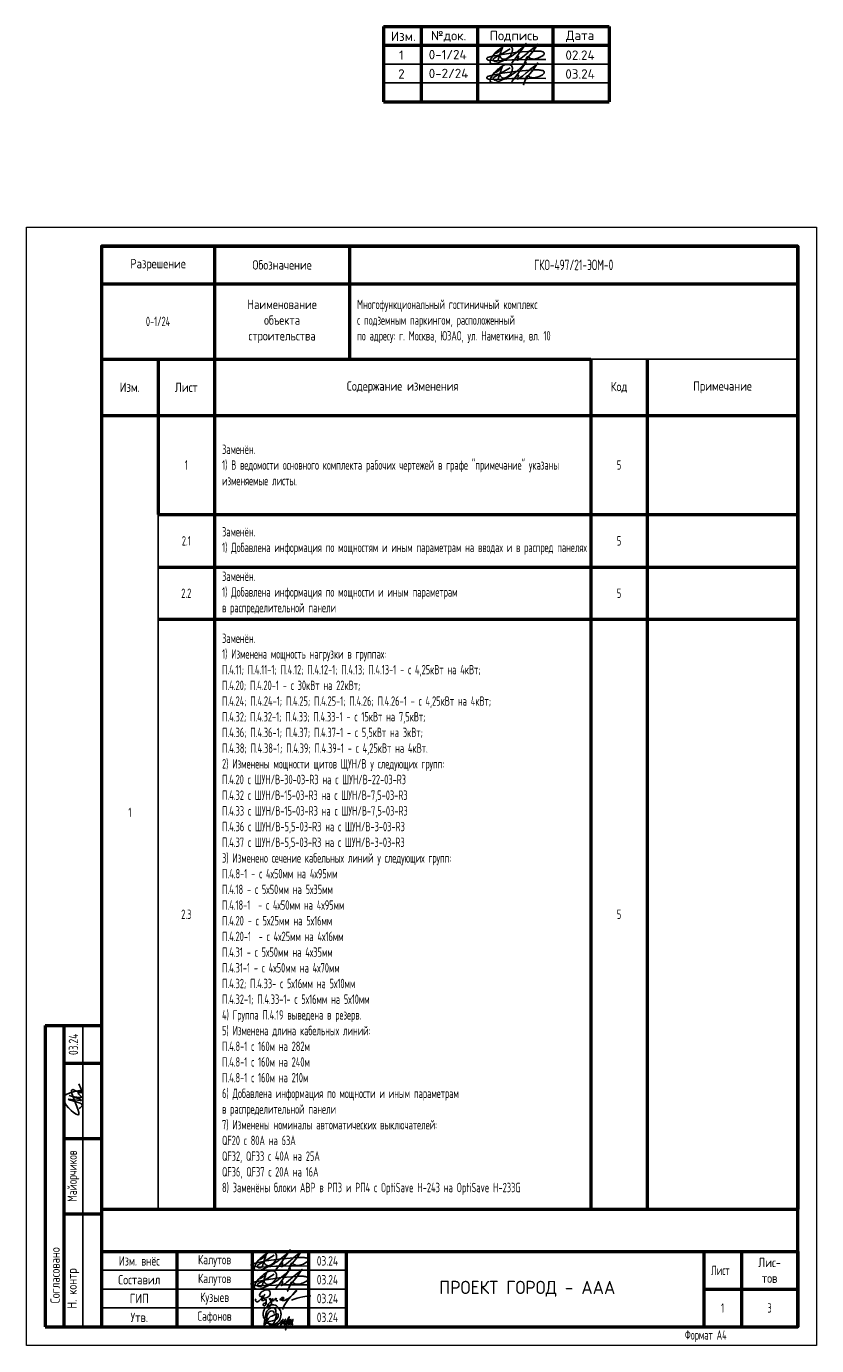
# Model space of a CAD drawing. Header units: millimetres. Extents: x -101899 to 582947, y -77476 to 345289.
# Tile 66 of 100: x 3782 to 24782, y 193483 to 228517. Entities that reach past the tile are written whole.
import ezdxf

# ---------------------------------------------------------------- set-up
doc = ezdxf.new("R2010")
doc.units = ezdxf.units.MM
doc.layers.add('pecat', color=7, linetype='Continuous')
doc.layers.add('ФОРМАТ', color=7, linetype='Continuous', lineweight=18)
doc.styles.add('$_Electrical_gost', font='cs_gost2304.shx', dxfattribs={"width": 0.8})
doc.styles.get("Standard").update_dxf_attribs({"font": 'arial.ttf'})

# ---------------------------------------------------------------- blocks, each defined once
blk = doc.blocks.new('*T383')
at = {"color": 0, "linetype": 'ByBlock', "lineweight": 50, "transparency": 16777216}
for p, q in [((0, 0), (18500, 0)), ((0, 0), (0, -25579)), ((3000, 0), (3000, -25579)), ((6590, 0), (6590, -3000)), ((18500, 0), (18500, -25579)), ((0, -1000), (18500, -1000)), ((0, -3000), (13000, -3000)), ((1500, -3000), (1500, -7128)), ((13000, -3000), (13000, -25579)), ((14500, -3000), (14500, -25579)), ((0, -4500), (18500, -4500)), ((1500, -7128), (18500, -7128)), ((1500, -8529), (18500, -8529)), ((1500, -9912), (18500, -9912)), ((0, -25579), (18500, -25579))]:
    blk.add_line(p, q, dxfattribs=at)
at = {"color": 0, "linetype": 'ByBlock', "lineweight": -2, "transparency": 16777216}
for p, q in [((13000, -3000), (18500, -3000)), ((1500, -7128), (1500, -25579))]:
    blk.add_line(p, q, dxfattribs=at)
at = {"color": 0, "transparency": 16777216, "char_height": 250, "style": '$_Electrical_gost'}
for s, insert, width, attachment_point in [('\\A1;{\\W1;\\C256;Обозначение}', (4795, -500), 3289.74, 5), ('{\\H1.125x;\\C256;ГКО-497/21-ЭОМ-0}', (12545, -500), 11610.26, 5), ('\\A1;{\\W1;\\C256;Разрешение}', (1500, -500), 2700, 5), ('\\A1;{\\W1;\\C256;Наименование \\Pобъекта\\Pстроительства}', (4795, -2000), 3189.74, 5), ('{\\C256;Многофункциональный гостиничный комплекс\\Pс подземным паркингом, расположенный\\Pпо адресу: г. Москва, ЮЗАО, ул. Наметкина, вл. 10}', (6790, -2000), 11510.26, 4), ('0-1/24', (1500, -2000), 2800, 5), ('{\\W1;Изм.}', (750, -3750), 1300, 5), ('{\\W1;Лист}', (2250, -3750), 1300, 5), ('\\A1;{\\W1;\\C256;Содержание изменения}', (8000, -3750), 9600, 5), ('{\\W1;Код}', (13750, -3750), 1100, 5), ('{\\W1;Примечание}', (16500, -3750), 3600, 5), ('Заменён.\\P1) В ведомости основного комплекта рабочих чертежей в графе "примечание" указаны изменяемые листы.', (3200, -5814), 9600, 4), ('1', (2250, -5814), 1300, 5), ('5', (13750, -5814), 1100, 5), ('Заменён.\\P1) Добавлена информация по мощностям и иным параметрам на вводах и в распред панелях', (3200, -7828), 9600, 4), ('2.1', (2250, -7828), 1300, 5), ('5', (13750, -7828), 1100, 5), ('Заменён.\\P1) Добавлена информация по мощности и иным параметрам\\Pв распределительной панели', (3200, -9220), 9600, 4), ('2.2', (2250, -9220), 1300, 5), ('Заменён.\\P1) Изменена мощность нагрузки в группах: \\PП.4.11; П.4.11-1; П.4.12; П.4.12-1; П.4.13; П.4.13-1 - с 4,25кВт на 4кВт; \\PП.4.20; П.4.20-1 - с 30кВт на 22кВт; \\PП.4.24; П.4.24-1; П.4.25; П.4.25-1; П.4.26; П.4.26-1 - с 4,25кВт на 4кВт; \\PП.4.32; П.4.32-1; П.4.33; П.4.33-1 - с 15кВт на 7,5кВт;  \\PП.4.36; П.4.36-1; П.4.37; П.4.37-1 - с 5,5кВт на 3кВт;   \\PП.4.38; П.4.38-1; П.4.39; П.4.39-1 - с 4,25кВт на 4кВт.  \\P2) Изменены мощности щитов ЩУН/В у следующих групп: \\PП.4.20 с ШУН/В-30-03-R3 на с ШУН/В-22-03-R3\\PП.4.32 с ШУН/В-15-03-R3 на с ШУН/В-7,5-03-R3 \\PП.4.33 с ШУН/В-15-03-R3 на с ШУН/В-7,5-03-R3\\PП.4.36 с ШУН/В-5,5-03-R3 на с ШУН/В-3-03-R3 \\PП.4.37 с ШУН/В-5,5-03-R3 на с ШУН/В-3-03-R3 \\P3) Изменено сечение кабельных линий у следующих групп: \\PП.4.8-1 - с 4х50мм на 4х95мм\\PП.4.18 - с 5х50мм на 5х35мм\\PП.4.18-1  - с 4х50мм на 4х95мм\\PП.4.20 - с 5х25мм на 5х16мм\\PП.4.20-1  - с 4х25мм на 4х16мм\\PП.4.31 - с 5х50мм на 4х35мм\\PП.4.31-1 - с 4х50мм на 4х70мм\\PП.4.32; П.4.33- с 5х16мм на 5х10мм\\PП.4.32-1; П.4.33-1- с 5х16мм на 5х10мм\\P4) Группа П.4.19 выведена в резерв.\\P5) Изменена длина кабельных линий:\\PП.4.8-1 с 160м на 282м\\PП.4.8-1 с 160м на 240м\\PП.4.8-1 с 160м на 210м\\P6) Добавлена информация по мощности и иным параметрам\\Pв распределительной панели\\P7) Изменены номиналы автоматических выключателей:\\PQF20 с 80А на 63А\\PQF32, QF33 с 40А на 25А\\PQF36, QF37 с 20А на 16А\\P8) Заменёны блоки АВР в РП3 и РП4 с {\\W0.7;\\C256;OptiSave Н-243 на OptiSave Н-233G}', (3200, -17746), 9600, 4), ('5', (13750, -9220), 1100, 5), ('1', (750, -15040), 1300, 5), ('2.3', (2250, -17746), 1300, 5), ('5', (13750, -17746), 1100, 5)]:
    blk.add_mtext(s, dxfattribs=dict(at, insert=insert, width=width, attachment_point=attachment_point))
blk = doc.blocks.new('*T384')
at = {"color": 0, "linetype": 'ByBlock', "lineweight": 50, "transparency": 16777216}
for p, q in [((0, 0), (18500, 0)), ((0, 0), (0, -2000)), ((2000, 0), (2000, -2000)), ((4000, 0), (4000, -2000)), ((5500, 0), (5500, -2000)), ((6500, 0), (6500, -2000)), ((16000, 0), (16000, -2000)), ((17000, 0), (17000, -2000)), ((18500, 0), (18500, -2000)), ((16000, -1000), (18500, -1000)), ((4000, -2000), (5500, -2000)), ((6500, -2000), (18500, -2000))]:
    blk.add_line(p, q, dxfattribs=at)
at = {"color": 0, "linetype": 'ByBlock', "lineweight": -2, "transparency": 16777216}
for p, q in [((0, -500), (6500, -500)), ((0, -1000), (6500, -1000)), ((0, -1500), (6500, -1500)), ((0, -2000), (4000, -2000)), ((5500, -2000), (6500, -2000))]:
    blk.add_line(p, q, dxfattribs=at)
at = {"color": 0, "transparency": 16777216, "char_height": 250, "style": '$_Electrical_gost'}
for s, insert, width, attachment_point in [('{\\W0.9;Изм. внёс}', (1000, -250), 1990, 5), ('{\\W0.9;Калутов}', (3000, -250), 1990, 5), ('{\\W0.9;03.24}', (6000, -250), 990, 5), ('Лист', (16200, -500), 600, 4), ('{\\W1;Лис-\\Pтов} ', (17750, -500), 1100, 5), ('{\\W1;Составил}', (1000, -750), 1990, 5), ('{\\W0.9;Калутов}', (3000, -750), 1990, 5), ('{\\W0.9;03.24}', (6000, -750), 990, 5), ('{\\W1;ГИП}', (1000, -1250), 1990, 5), ('{\\W0.9;Кузыев}', (3000, -1250), 1990, 5), ('{\\W0.9;03.24}', (6000, -1250), 990, 5), ('1', (16500, -1500), 600, 5), ('3', (17750, -1500), 1100, 5), ('{\\W1;Утв.}', (1000, -1750), 1990, 5), ('{\\W0.9;Сафонов}', (3000, -1750), 1990, 5), ('{\\W0.9;03.24}', (6000, -1750), 990, 5)]:
    blk.add_mtext(s, dxfattribs=dict(at, insert=insert, width=width, attachment_point=attachment_point))
blk = doc.blocks.new('*T385')
at = {"color": 0, "linetype": 'ByBlock', "lineweight": 50, "transparency": 16777216}
for p, q in [((0, 0), (1500, 0)), ((0, 0), (0, -8000)), ((500, 0), (500, -8000)), ((1500, 0), (1500, -8000)), ((500, -1000), (1500, -1000)), ((500, -3000), (1500, -3000)), ((500, -5000), (1500, -5000)), ((0, -8000), (1500, -8000))]:
    blk.add_line(p, q, dxfattribs=at)
at = {"color": 0, "linetype": 'ByBlock', "lineweight": -2, "transparency": 16777216}
blk.add_line((1000, 0), (1000, -8000), dxfattribs=at)
at = {"color": 0, "transparency": 16777216, "char_height": 250, "rotation": 90, "style": '$_Electrical_gost'}
for s, insert, width, attachment_point in [('{\\W0.9;03.24}', (750, -500), 990, 5), ('{\\W0.9;Майорчиков}', (750, -4000), 1990, 5), ('{\\W1;   Согласовано}', (388, -6826), 7990, 8), ('{\\W1;   Н. контр}', (906, -7175), 2990, 8)]:
    blk.add_mtext(s, dxfattribs=dict(at, insert=insert, width=width, attachment_point=attachment_point))
blk = doc.blocks.new('А.Майорчиков')
at = {"layer": 'pecat', "color": 0, "linetype": 'ByBlock', "lineweight": -2}
for points in [[(9.15, 0.19), (6.53, 5.2), (2.48, 0.9), (9.34, 2.54), (8.41, 0.28), (10.98, 0.93)], [(4.13, 0.87), (4.88, 0.03), (6.46, 3.37), (6.66, 3.84)], [(7.72, 3.61), (6.35, 0.21), (6.57, 3.01), (6.66, 3.84)], [(7.72, 3.61), (7.56, 0.35), (8.6, 1.07), (9.07, 0.08), (9.15, 0.19)]]:
    blk.add_spline(points, degree=3, dxfattribs=at)
blk = doc.blocks.new('*T386')
at = {"color": 0, "linetype": 'ByBlock', "lineweight": 50, "transparency": 16777216}
for p, q in [((0, 0), (6000, 0)), ((0, 0), (0, -2000)), ((1000, 0), (1000, -2000)), ((2500, 0), (2500, -2000)), ((4500, 0), (4500, -2000)), ((6000, 0), (6000, -2000)), ((0, -500), (6000, -500)), ((0, -2000), (6000, -2000))]:
    blk.add_line(p, q, dxfattribs=at)
at = {"color": 0, "linetype": 'ByBlock', "lineweight": -2, "transparency": 16777216}
for p, q in [((0, -1000), (6000, -1000)), ((0, -1500), (6000, -1500))]:
    blk.add_line(p, q, dxfattribs=at)

msp = doc.modelspace()

# ---------------------------------------------------------------- linework, layer by layer
at = {"color": 5, "ltscale": 100}
for points in [[(16359.4, 227752, 0.103904), (16392.5, 227683.2, 0.2350713), (16469.9, 227642.7, 0.1615215), (16588.8, 227695.1, 0.1288083), (16685.4, 227812.9, 0.0851825), (16698, 227896, 0.1753776), (16669.8, 227975.2, 0.1915956), (16548, 228008.3, 0.1190184), (16428.4, 227962.1, 0.0271183), (16302.1, 227868.7, 0.0924447), (16154.7, 227698.1, 0.0626343), (16106.3, 227603.4, 0.3356843), (16129.1, 227535.6, 0.1746984), (16276, 227528.8), (16447.2, 227603.2, 0.0346471), (16700.9, 227745), (16796.1, 227814.4), (16923.6, 227922.7), (17063.1, 228063.6), (16773.8, 227659.8), (16685.5, 227553.7), (16834.3, 227725.3, -0.7633251), (16857.9, 227715.4, -0.0651771), (16852.5, 227686), (16832.7, 227616.2, 0.052351), (16961.9, 227697.6), (17063.9, 227782.9, 0.0266965), (17154.1, 227861.6), (17280.9, 227962.6), (17373.2, 228046.6), (17246.3, 227859.2), (17123.4, 227709.8), (17038, 227587.6), (16991.3, 227465.4), (17074.3, 227684, -0.5538621), (17134.6, 227698.6, 0.0926124), (17180.4, 227663.5, 0.0875177), (17270.5, 227650.6, 0.0692528), (17409.3, 227688.8), (17477, 227724.8, 0.092964), (17540, 227774.8, 0.4843344), (17508.2, 227843.2, 0.0504862), (17403, 227861.3, 0.0397149), (17246.3, 227859.2), (16958.1, 227839.3), (16829.6, 227830.2), (16424.9, 227772.3), (16129.1, 227713.3), (16035.9, 227686.9, 0.3246198), (16019.2, 227649.3, 0.2758008), (16066.4, 227618.8), (16271.4, 227606.6), (16680.6, 227630.8), (16868.9, 227633.3), (17113.7, 227636.5), (17291.8, 227638.9), (17585.1, 227633.9)], [(16219.6, 227786.6, 0.1869387), (16432.6, 227954.1, 0.0165586), (16315.2, 227617.9, -0.4586332), (16200.7, 227602.9, -0.4636946), (16212, 227670.2), (16390.6, 227771.9), (16637.1, 227919.8)], [(16359.4, 227252, 0.103904), (16392.5, 227183.2, 0.2350713), (16469.9, 227142.7, 0.1615215), (16588.8, 227195.1, 0.1288083), (16685.4, 227312.9, 0.0851825), (16698, 227396, 0.1753776), (16669.8, 227475.2, 0.1915956), (16548, 227508.3, 0.1190184), (16428.4, 227462.1, 0.0271183), (16302.1, 227368.7, 0.0924447), (16154.7, 227198.1, 0.0626343), (16106.3, 227103.4, 0.3356843), (16129.1, 227035.6, 0.1746984), (16276, 227028.8), (16447.2, 227103.2, 0.0346471), (16700.9, 227245), (16796.1, 227314.4), (16923.6, 227422.7), (17063.1, 227563.6), (16773.8, 227159.8), (16685.5, 227053.7), (16834.3, 227225.3, -0.7633251), (16857.9, 227215.4, -0.0651771), (16852.5, 227186), (16832.7, 227116.2, 0.052351), (16961.9, 227197.6), (17063.9, 227282.9, 0.0266965), (17154.1, 227361.6), (17280.9, 227462.6), (17373.2, 227546.6), (17246.3, 227359.2), (17123.4, 227209.8), (17038, 227087.6), (16991.3, 226965.4), (17074.3, 227184, -0.5538621), (17134.6, 227198.6, 0.0926124), (17180.4, 227163.5, 0.0875177), (17270.5, 227150.6, 0.0692528), (17409.3, 227188.8), (17477, 227224.8, 0.092964), (17540, 227274.8, 0.4843344), (17508.2, 227343.2, 0.0504862), (17403, 227361.3, 0.0397149), (17246.3, 227359.2), (16958.1, 227339.3), (16829.6, 227330.2), (16424.9, 227272.3), (16129.1, 227213.3), (16035.9, 227186.9, 0.3246198), (16019.2, 227149.3, 0.2758008), (16066.4, 227118.8), (16271.4, 227106.6), (16680.6, 227130.8), (16868.9, 227133.3), (17113.7, 227136.5), (17291.8, 227138.9), (17585.1, 227133.9)], [(16219.6, 227286.6, 0.1869387), (16432.6, 227454.1, 0.0165586), (16315.2, 227117.9, -0.4586332), (16200.7, 227102.9, -0.4636946), (16212, 227170.2), (16390.6, 227271.9), (16637.1, 227419.8)], [(10092.2, 195713.9, 0.103904), (10125.4, 195645.1, 0.2350713), (10202.8, 195604.6, 0.1615215), (10321.6, 195657.1, 0.1288083), (10418.2, 195774.8, 0.0851825), (10430.8, 195857.9, 0.1753776), (10402.7, 195937.1, 0.1915956), (10280.8, 195970.3, 0.1190184), (10161.2, 195924.1, 0.0271183), (10034.9, 195830.6, 0.0924447), (9887.5, 195660.1, 0.0626343), (9839.1, 195565.3, 0.3356843), (9862, 195497.5, 0.1746984), (10008.8, 195490.7), (10180, 195565.1, 0.0346471), (10433.7, 195706.9), (10528.9, 195776.3), (10656.4, 195884.6), (10795.9, 196025.6), (10506.6, 195621.7), (10418.3, 195515.6), (10567.2, 195687.2, -0.7633251), (10590.7, 195677.4, -0.0651771), (10585.4, 195647.9), (10565.6, 195578.1, 0.052351), (10694.7, 195659.5), (10796.8, 195744.8, 0.0266965), (10887, 195823.5), (11013.7, 195924.5), (11106, 196008.5), (10979.1, 195821.2), (10856.2, 195671.7), (10770.9, 195549.5), (10724.1, 195427.3), (10807.1, 195645.9, -0.5538621), (10867.4, 195660.5, 0.0926124), (10913.3, 195625.5, 0.0875177), (11003.3, 195612.6, 0.0692528), (11142.1, 195650.7), (11209.9, 195686.7, 0.092964), (11272.8, 195736.7, 0.4843344), (11241, 195805.1, 0.0504862), (11135.8, 195823.3, 0.0397149), (10979.1, 195821.2), (10690.9, 195801.2), (10562.4, 195792.1), (10157.7, 195734.2), (9861.9, 195675.2), (9768.7, 195648.8, 0.3246198), (9752.1, 195611.3, 0.2758008), (9799.3, 195580.7), (10004.2, 195568.5), (10413.4, 195592.7), (10601.7, 195595.2), (10846.5, 195598.5), (11024.6, 195600.8), (11318, 195595.9)], [(9952.4, 195748.5, 0.1869387), (10165.4, 195916.1, 0.0165586), (10048, 195579.9, -0.4586332), (9933.5, 195564.8, -0.4636946), (9944.8, 195632.2), (10123.5, 195733.9), (10369.9, 195881.7)], [(10092.2, 195213.9, 0.103904), (10125.4, 195145.1, 0.2350713), (10202.8, 195104.6, 0.1615215), (10321.6, 195157.1, 0.1288083), (10418.2, 195274.8, 0.0851825), (10430.8, 195357.9, 0.1753776), (10402.7, 195437.1, 0.1915956), (10280.8, 195470.3, 0.1190184), (10161.2, 195424.1, 0.0271183), (10034.9, 195330.6, 0.0924447), (9887.5, 195160.1, 0.0626343), (9839.1, 195065.3, 0.3356843), (9862, 194997.5, 0.1746984), (10008.8, 194990.7), (10180, 195065.1, 0.0346471), (10433.7, 195206.9), (10528.9, 195276.3), (10656.4, 195384.6), (10795.9, 195525.6), (10506.6, 195121.7), (10418.3, 195015.6), (10567.2, 195187.2, -0.7633251), (10590.7, 195177.4, -0.0651771), (10585.4, 195147.9), (10565.6, 195078.1, 0.052351), (10694.7, 195159.5), (10796.8, 195244.8, 0.0266965), (10887, 195323.5), (11013.7, 195424.5), (11106, 195508.5), (10979.1, 195321.2), (10856.2, 195171.7), (10770.9, 195049.5), (10724.1, 194927.3), (10807.1, 195145.9, -0.5538621), (10867.4, 195160.5, 0.0926124), (10913.3, 195125.5, 0.0875177), (11003.3, 195112.6, 0.0692528), (11142.1, 195150.7), (11209.9, 195186.7, 0.092964), (11272.8, 195236.7, 0.4843344), (11241, 195305.1, 0.0504862), (11135.8, 195323.3, 0.0397149), (10979.1, 195321.2), (10690.9, 195301.2), (10562.4, 195292.1), (10157.7, 195234.2), (9861.9, 195175.2), (9768.7, 195148.8, 0.3246198), (9752.1, 195111.3, 0.2758008), (9799.3, 195080.7), (10004.2, 195068.5), (10413.4, 195092.7), (10601.7, 195095.2), (10846.5, 195098.5), (11024.6, 195100.8), (11318, 195095.9)], [(9952.4, 195248.5, 0.1869387), (10165.4, 195416.1, 0.0165586), (10048, 195079.9, -0.4586332), (9933.5, 195064.8, -0.4636946), (9944.8, 195132.2), (10123.5, 195233.9), (10369.9, 195381.7)]]:
    msp.add_lwpolyline(points, format="xyb", dxfattribs=at)
at = {"color": 5}
for points in [[(10118.3, 194849.6), (10076.6, 194777.5), (9986.9, 194691.4), (9901.3, 194648.3), (9868.8, 194681.5), (9879.4, 194721.7)], [(10002.6, 194777.9), (9979.7, 194819.3), (10001.2, 194876.4), (10049.7, 194919.2), (10146.8, 194962.7), (10183.3, 194968.4), (10235.4, 194942.7), (10259.7, 194887.8), (10248.3, 194822.1), (10151.8, 194752.9), (10076.1, 194745.1), (10027.6, 194764.3), (10026.9, 194783.6), (10061.2, 194800.7), (10073.5, 194761), (10043.8, 194713.8), (10037, 194687.3), (10054.6, 194676), (10096.7, 194687), (10117.4, 194706.2), (10121, 194716.7), (10116.8, 194719.5), (10113.1, 194716.7), (10115.1, 194713.3), (10117.4, 194712.7), (10120.5, 194700), (10160.6, 194700.8), (10161.2, 194700.3), (10157.3, 194696), (10152.7, 194691.6), (10152.3, 194673), (10147.9, 194585.3), (10112.8, 194542.2), (10080.7, 194551), (10077.7, 194577.3), (10096.7, 194602.9), (10134.8, 194621.1)], [(10511, 194709.8), (10532.7, 194699.4), (10588.3, 194713.5), (10622.8, 194738), (10623.7, 194753.1), (10604.4, 194762.1), (10553.4, 194745.6), (10546.4, 194718.2), (10572.8, 194687.1), (10655.8, 194692.3), (10959.4, 194930.4), (10964.2, 194936.2), (10964.2, 194943.8), (10952.3, 194947.6), (10941.4, 194939), (10616.9, 194516.7), (10587.3, 194443.1)], [(10827.2, 194692), (11128.1, 194777.6), (11342.2, 194805.7)], [(10222.9, 194719.3), (10261.5, 194733.2), (10286.7, 194719.3), (10284.8, 194714.6), (10255.5, 194696), (10269.9, 194688.6), (10296.4, 194637), (10290.8, 194575.2), (10235, 194528.2), (10199.7, 194549.2), (10211.3, 194581.2), (10267.1, 194640.7), (10319.2, 194691.8), (10337.4, 194735.1)], [(10337.4, 194735.1), (10319.7, 194681.4), (10322, 194669.5), (10334.1, 194671.9), (10406.2, 194736.5), (10412.7, 194742.5), (10425.7, 194720.7), (10412.7, 194703.9), (10408.1, 194695.1), (10420.2, 194679.8), (10462, 194668.6)]]:
    msp.add_spline(points, degree=3, dxfattribs=at)
at = {"color": 5, "ltscale": 100}
msp.add_open_spline([(10365.2, 194340.5), (10359.5, 194362.8), (10347.2, 194411.1), (10255.3, 194402.3), (10189.4, 194332.1), (10168.7, 194219.1), (10164.1, 194088.5), (10308.9, 193996.2), (10418.6, 194180.7), (10428, 194324.9), (10382.5, 194545.1), (10185.4, 194450.5), (10132.1, 194291.6), (10122.8, 194176.8), (10083.2, 193939.2), (10206.3, 194233), (10319, 194270.8), (10495.1, 194367.6), (10451.3, 194143.8), (10342.4, 194158.6), (10079.9, 194074.9), (10225.2, 194078.1), (10426.1, 193982.1), (10577.9, 194261.7), (10525.7, 194439.7), (10438.6, 194552.6), (10283.4, 194587.8), (10168.8, 194517.9), (10072.3, 194412.2), (10052.8, 194144.6), (10419.4, 193901.1), (10649.5, 194259.5), (10562.8, 194093.9), (10523.6, 193970.8), (10713.1, 194246), (10641.8, 194135.5), (10630.5, 194095.7), (10629.3, 194038.3), (10659.1, 194033.5), (10674.4, 194058.6), (10681.1, 194088.3), (10696.7, 194121.8), (10710.2, 194150.3), (10723, 194173.3), (10737.3, 194193.2), (10749.5, 194209.3), (10766, 194223.7), (10779.2, 194272), (10734.6, 194201), (10724.9, 194160), (10705.9, 194061.2), (10634.7, 193751.4), (10709.8, 194086.4), (10737.8, 194176.4), (10739, 194180), (10739.4, 194181.4), (10740.5, 194184.6), (10751.5, 194190.6), (10795.1, 194178.8), (10760.5, 194112.5), (10744.2, 194075.7), (10757, 194023.8), (10790.1, 194107.2), (10826.4, 194239.4), (10792, 194098), (10788, 194033), (10831.6, 194092.4), (10841.7, 194121.2), (10858, 194156.4), (10871.5, 194192.9), (10852.6, 194134.2), (10848.1, 194107.1), (10841.1, 194075.5), (10840.8, 194054.7), (10845.1, 194027), (10859.7, 194047.3), (10870.2, 194061.9)], degree=3, knots=[0, 0, 0, 0, 43.954282, 94.9773207, 156.5028683, 242.6883716, 336.2258367, 420.8432495, 517.2015714, 697.9265379, 776.889726, 911.3804335, 999.2889969, 1133.1942655, 1205.4012125, 1356.8755704, 1459.0790045, 1556.7075548, 1619.3262083, 1798.4932999, 1887.6322596, 1895.1912282, 2086.391676, 2299.0023667, 2382.8779716, 2482.0849356, 2590.3128962, 2688.3611992, 2755.3871332, 2891.776255, 3214.9718916, 3319.3363141, 3425.9444063, 3434.7130674, 3574.6416063, 3590.9482835, 3666.0332241, 3680.9686673, 3698.8879507, 3711.0793823, 3739.5915368, 3765.1770437, 3789.467663, 3807.5246567, 3821.1941339, 3842.2713721, 3849.5986737, 3870.3158471, 3909.3059938, 3939.7018838, 3980.8389181, 4130.7260952, 4327.4118537, 4335.7760048, 4335.7760048, 4335.7760048, 4338.7150105, 4342.8324386, 4360.9101836, 4415.3150532, 4445.3271674, 4464.6343855, 4493.2508096, 4570.4512586, 4661.8578223, 4667.4570583, 4689.6289017, 4746.7411094, 4768.0623651, 4778.8762861, 4808.1724194, 4831.3271494, 4857.5209786, 4870.5858628, 4880.1829236, 4904.7657743, 4904.7657743, 4904.7657743, 4904.7657743], dxfattribs=at)
at = {"layer": 'ФОРМАТ'}
msp.add_lwpolyline([(3782.1, 223183.3), (24782.1, 223183.3), (24782.1, 193483.3), (3782.1, 193483.3)], close=True, dxfattribs=at)
at = {"layer": 'ФОРМАТ', "lineweight": 50}
msp.add_lwpolyline([(5782.1, 193983.3), (24282.1, 193983.3), (24282.1, 222683.3), (5782.1, 222683.3)], close=True, dxfattribs=at)

# ---------------------------------------------------------------- block references
for name, p in [('*T386', (13269.1, 228517.4)), ('*T383', (5782.1, 222683.3)), ('*T385', (4282.1, 201983.3)), ('*T384', (5782.1, 195983.3))]:
    msp.add_blockref(name, p)
at = {"color": 5, "ltscale": 100, "xscale": 96, "yscale": 96, "zscale": 96, "rotation": 90}
msp.add_blockref('А.Майорчиков', (5265.8, 199384.9), dxfattribs=at)

# ---------------------------------------------------------------- texts
at = {"insert": (14751.5, 195203.8), "char_height": 350, "attachment_point": 1}
msp.add_mtext_dynamic_manual_height_columns('{\\fGOST Common|b0|i0|c204|p34;ПРОЕКТ ГОРОД \\fGOST Common|b0|i0|c0|p34;-\\fGOST Common|b0|i0|c204|p34; ААА}', width=4750.889, gutter_width=4156.6, heights=[525], dxfattribs=at)
at = {"layer": 'ФОРМАТ', "char_height": 250, "style": '$_Electrical_gost'}
for s, insert, width, attachment_point in [('{\\fISOCPEUR|b0|i0|c204|p34;\\W1;Изм.}', (13798.4, 228253.4), 1228.256, 5), ('{\\fISOCPEUR|b0|i0|c204|p34;\\W1;№док.}', (15002.4, 228253.4), 1228.256, 5), ('{\\fISOCPEUR|b0|i0|c204|p34;\\W1;Подпись}', (16743.3, 228253.4), 1228.256, 5), ('{\\fISOCPEUR|b0|i0|c204|p34;\\W1;Дата}', (18498.4, 228253.4), 1228.256, 5), ('{\\fISOCPEUR|b0|i0|c204|p34;\\W1;1}', (13748.4, 227753.4), 1228.256, 5), ('\\A1;{\\fISOCPEUR|b0|i0|c204|p34;\\W1;0-1/24}', (14474.7, 227767.4), 1099.789, 4), ('{\\fISOCPEUR|b0|i0|c204|p34;\\W1;02.24}', (18494.4, 227753.4), 1228.256, 5), ('{\\fISOCPEUR|b0|i0|c204|p34;\\W1;2}', (13748.4, 227253.4), 1228.256, 5), ('\\A1;{\\fISOCPEUR|b0|i0|c204|p34;\\W1;0-2/24}', (14474.7, 227267.4), 1099.789, 4), ('{\\fISOCPEUR|b0|i0|c204|p34;\\W1;03.24}', (18494.4, 227253.4), 1228.256, 5), ('\\pxi0.02;Формат А4', (21274.4, 193733.3), 2429.597, 4)]:
    msp.add_mtext(s, dxfattribs=dict(at, insert=insert, width=width, attachment_point=attachment_point))

doc.saveas('drawing.dxf')
